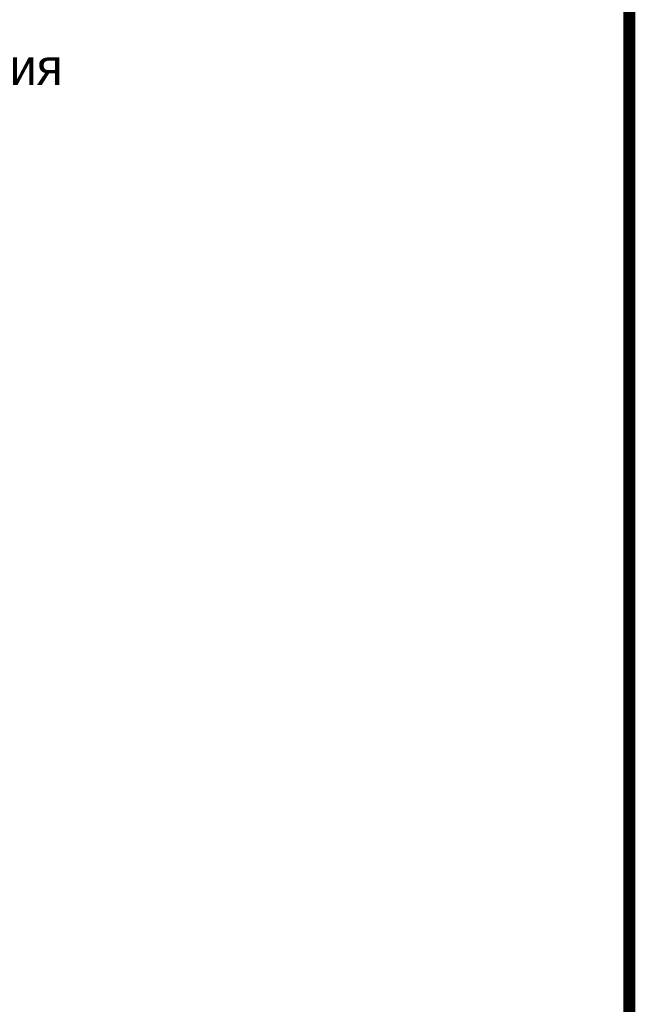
# Model space of a CAD drawing. Header units: millimetres. Extents: x 4385 to 11928, y 17253 to 36963.
# Tile 254 of 256: x 7905 to 7930, y 18756 to 18797. Entities that reach past the tile are written whole.
import ezdxf

# ---------------------------------------------------------------- set-up
doc = ezdxf.new("R2010")
doc.units = ezdxf.units.MM
doc.layers.add('ОЗЕЛ_Ботаническая_Р$0$ГП_рамка', color=7, linetype='Continuous', lineweight=15, true_color=0x000000)
doc.styles.add('ОЗЕЛ_Ботаническая_Р$0$GENERATED_STYLE_1', font='GOTHIC.TTF')

# ---------------------------------------------------------------- blocks, each defined once
blk = doc.blocks.new('ОЗЕЛ_Ботаническая_Р')
at = {"layer": 'ОЗЕЛ_Ботаническая_Р$0$ГП_рамка', "color": 5, "const_width": 0.5}
blk.add_lwpolyline([(7849.067, 18832.995), (7929.927, 18832.995), (7929.927, 18507.275), (7849.067, 18507.275)], close=True, dxfattribs=at)
at = {"layer": 'ОЗЕЛ_Ботаническая_Р$0$ГП_рамка', "char_height": 1.5, "width": 53.9889, "attachment_point": 4, "style": 'ОЗЕЛ_Ботаническая_Р$0$GENERATED_STYLE_1'}
for s, insert in [('- нависающая часть проектируемого здания', (7865.004, 18794.61)), ('- проектируемая подземная автостоянка', (7865.004, 18790.11)), ('- существующие здания и сооружения', (7866.878, 18785.719)), ('- проектируемые лиственные кустарники', (7866.107, 18762.19))]:
    blk.add_mtext(s, dxfattribs=dict(at, insert=insert))

msp = doc.modelspace()

# ---------------------------------------------------------------- block references
msp.add_blockref('ОЗЕЛ_Ботаническая_Р', (0, 0))

doc.saveas('drawing.dxf')
